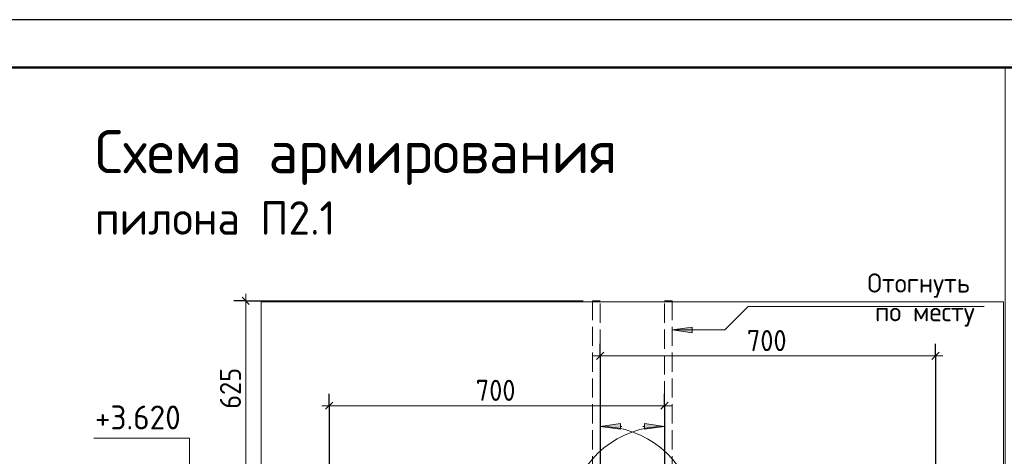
# Model space of a CAD drawing. Header units: millimetres. Extents: x 0 to 42000, y 0 to 29700.
# Tile 13 of 17: x 12714 to 22992, y 25142 to 29700. Entities that reach past the tile are written whole.
import ezdxf

# ---------------------------------------------------------------- set-up
doc = ezdxf.new("R2010")
doc.units = ezdxf.units.MM
doc.linetypes.add('______2', pattern=[270, 200, -70])
for name, color, linetype, lineweight in [('Standard', 7, 'Continuous', 25), ('Заголовок чертежа', 7, 'Continuous', 25), ('Позиционная метка диаметр_ шаг', 7, 'Continuous', 13), ('Примечания', 7, 'Continuous', 13), ('Размерная линия_ общее', 7, 'Continuous', 13)]:
    doc.layers.add(name, color=color, linetype=linetype, lineweight=lineweight)
doc.styles.add('ISOCPEUR', font='txt')

msp = doc.modelspace()

# ---------------------------------------------------------------- hatches: boundary and pattern name
at = {"layer": 'Примечания', "linetype": 'Continuous', "lineweight": 13, "transparency": 33554687}
for points in [[(19735, 26492), (19525, 26462), (19735, 26432)], [(18985, 25485), (18775, 25455), (18985, 25425)]]:
    msp.add_hatch(color=7, dxfattribs=at).paths.add_polyline_path(points)
msp.add_hatch(color=7, dxfattribs=at).paths.add_polyline_path([(19235, 25485), (19445, 25455), (19235, 25425)], flags=16)

# ---------------------------------------------------------------- linework, layer by layer
at = {"layer": 'Standard', "color": 7, "linetype": 'Continuous', "lineweight": 25, "transparency": 33554687}
msp.add_lwpolyline([(0, 0), (42000, 0), (42000, 29700), (0, 29700), (0, 0)], close=True, dxfattribs=at)
at = {"layer": 'Standard', "color": 7, "linetype": 'Continuous', "lineweight": 50, "transparency": 33554687}
msp.add_lwpolyline([(2000, 29200), (41500, 29200), (41500, 500), (2000, 500), (2000, 29200)], close=True, dxfattribs=at)
at = {"layer": 'Standard', "color": 7, "linetype": 'Continuous', "lineweight": 13, "transparency": 33554687}
for points in [[(23000, 29200), (2000, 29200), (2000, 500), (23000, 500), (23000, 29200)], [(14488, 24951), (14488, 25331), (13488, 25331)]]:
    msp.add_lwpolyline(points, dxfattribs=at)
at = {"layer": 'Standard', "color": 254, "linetype": 'Continuous', "lineweight": 18, "true_color": 0xc4c4ff, "transparency": 33554687}
msp.add_lwpolyline([(15235, 3051), (22985, 3051), (22985, 26756), (15235, 26756), (15235, 3051)], dxfattribs=at)
at = {"layer": 'Примечания', "color": 7, "linetype": '______2', "lineweight": 13, "transparency": 33554687}
for p, q in [((18775, 26765), (18695, 26765)), ((18695, 26765), (18695, 24365)), ((18775, 24376), (18775, 26765)), ((19445, 24376), (19445, 26765)), ((19445, 26765), (19525, 26765)), ((19525, 26765), (19525, 24365))]:
    msp.add_line(p, q, dxfattribs=at)
at = {"layer": 'Примечания', "color": 7, "linetype": 'Continuous', "lineweight": 13, "transparency": 33554687}
for p, q in [((19735, 26492), (19525, 26462)), ((19525, 26462), (19525, 26462)), ((19525, 26462), (19525, 26462)), ((19525, 26462), (19525, 26462)), ((19525, 26462), (19735, 26432)), ((19735, 26432), (19735, 26492)), ((19735, 26462), (19750, 26462)), ((18985, 25485), (18775, 25455)), ((18775, 25455), (18775, 25455)), ((18775, 25455), (18775, 25455)), ((18775, 25455), (18775, 25455)), ((18775, 25455), (18985, 25425)), ((18985, 25425), (18985, 25485)), ((18985, 25455), (19000, 25455)), ((19235, 25455), (19220, 25455)), ((19235, 25425), (19235, 25485)), ((19235, 25485), (19445, 25455)), ((19445, 25455), (19235, 25425)), ((19445, 25455), (19445, 25455)), ((19445, 25455), (19445, 25455)), ((19445, 25455), (19445, 25455))]:
    msp.add_line(p, q, dxfattribs=at)
msp.add_lwpolyline([(22782, 26707), (20320, 26707), (20075, 26462), (19525, 26462)], dxfattribs=at)
for centre, start, end in [((19445, 24455), 90, 168.397), ((18775, 24455), 11.603, 90)]:
    msp.add_arc(centre, 1000, start, end, dxfattribs=at)
at = {"layer": 'Размерная линия_ общее', "color": 7, "linetype": 'Continuous', "lineweight": 13, "transparency": 33554687}
for p, q in [((15074, 26765), (15074, 26840)), ((18775, 26190), (18700, 26190)), ((22275, 26190), (18775, 26190)), ((22275, 26190), (22350, 26190)), ((15945, 25671), (15870, 25671)), ((15945, 25671), (19445, 25671)), ((19445, 25671), (19520, 25671))]:
    msp.add_line(p, q, dxfattribs=at)
at = {"layer": 'Размерная линия_ общее', "color": 253, "linetype": 'Continuous', "lineweight": -3, "true_color": 0xa0a0a0, "transparency": 33554687}
for p, q in [((15074, 26765), (14949, 26765)), ((15074, 26765), (15199, 26765)), ((18775, 26190), (18775, 26315)), ((22275, 26190), (22275, 26315)), ((18775, 26190), (18775, 26065)), ((18775, 26190), (18775, 24756)), ((22275, 26190), (22275, 26065)), ((22275, 26190), (22275, 24756)), ((15945, 25671), (15945, 25796)), ((19445, 25671), (19445, 25796)), ((15945, 25671), (15945, 25546)), ((15945, 25671), (15945, 24756)), ((19445, 25671), (19445, 25546)), ((19445, 25671), (19445, 24756))]:
    msp.add_line(p, q, dxfattribs=at)
at = {"layer": 'Размерная линия_ общее', "color": 7, "linetype": 'Continuous', "lineweight": 25, "transparency": 33554687}
for p, q in [((15036, 26802), (15111, 26727)), ((18812, 26228), (18737, 26153)), ((22312, 26228), (22237, 26153)), ((15907, 25634), (15982, 25709)), ((19407, 25634), (19482, 25709))]:
    msp.add_line(p, q, dxfattribs=at)
at = {"layer": 'Размерная линия_ общее', "color": 253, "linetype": 'Continuous', "lineweight": -3, "true_color": 0xa0a0a0, "transparency": 33554687}
msp.add_lwpolyline([(15074, 26765), (17619, 26765), (17619, 26765), (18595, 26765)], dxfattribs=at)
at = {"layer": 'Размерная линия_ общее', "color": 7, "linetype": 'Continuous', "lineweight": 13, "transparency": 33554687}
msp.add_lwpolyline([(15074, 26765), (15074, 25546), (15074, 25546), (15074, 24951)], dxfattribs=at)

# ---------------------------------------------------------------- texts
at = {"layer": 'Standard', "color": 7, "linetype": 'Continuous', "lineweight": 25, "transparency": 33554687, "insert": (13500, 25423), "char_height": 250, "width": 1067.86, "attachment_point": 7, "style": 'ISOCPEUR'}
msp.add_mtext('\\W0.95;+3.620', dxfattribs=at)
at = {"layer": 'Заголовок чертежа', "color": 7, "linetype": 'Continuous', "lineweight": 50, "transparency": 33554687, "attachment_point": 7, "style": 'ISOCPEUR'}
for s, insert, char_height, width in [('\\W0.98;Схема армирования', (13500, 27975), 450, 5752.75), ('\\W0.95;пилона П2.1', (13500, 27455), 350, 2684.2)]:
    msp.add_mtext(s, dxfattribs=dict(at, insert=insert, char_height=char_height, width=width))
at = {"layer": 'Позиционная метка диаметр_ шаг', "color": 7, "linetype": 'Continuous', "lineweight": 18, "transparency": 33554687, "char_height": 200, "attachment_point": 7, "style": 'ISOCPEUR'}
for s, insert, width in [('\\W0.97;Отогнуть', (21562, 26797), 1316.07), ('\\W0.97;по месту', (21642, 26497), 1236.1)]:
    msp.add_mtext(s, dxfattribs=dict(at, insert=insert, width=width))
at = {"layer": 'Размерная линия_ общее', "color": 7, "linetype": 'Continuous', "lineweight": 25, "transparency": 33554687, "char_height": 220, "attachment_point": 7, "style": 'ISOCPEUR'}
for insert, width in [((20305, 26240), 562), ((17475, 25721), 561.98)]:
    msp.add_mtext('\\W0.91;700', dxfattribs=dict(at, insert=insert, width=width))
at = {"layer": 'Размерная линия_ общее', "color": 7, "linetype": 'Continuous', "lineweight": 25, "transparency": 33554687, "insert": (15024, 25638), "char_height": 220, "width": 561.98, "attachment_point": 7, "rotation": 90, "style": 'ISOCPEUR'}
msp.add_mtext('\\W0.91;625', dxfattribs=at)

doc.saveas('drawing.dxf')
